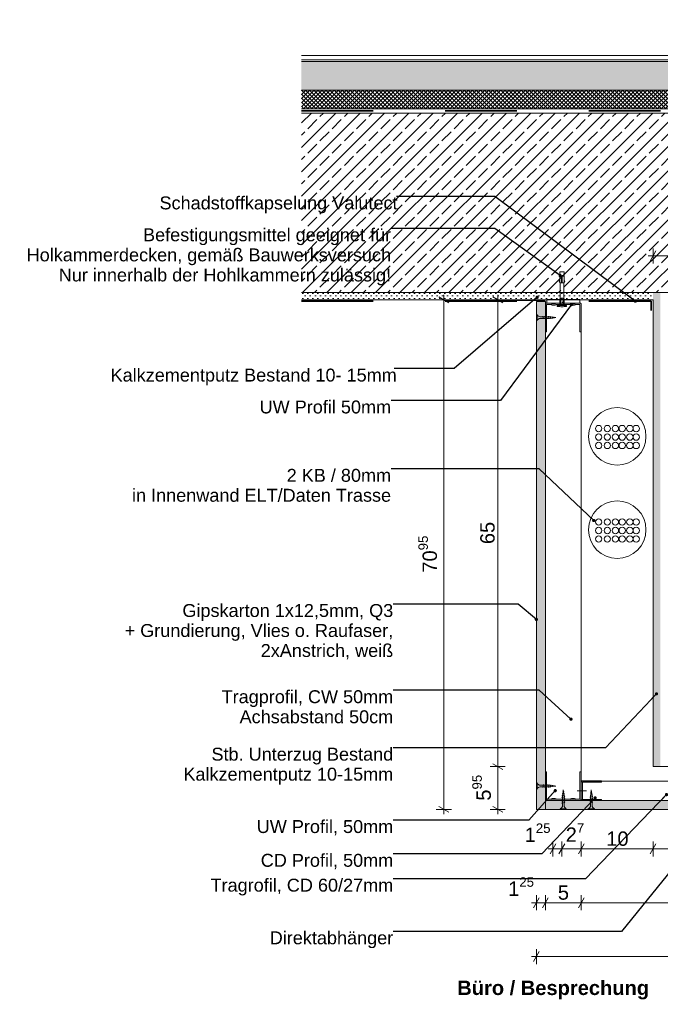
# Model space of a CAD drawing. Header units: metres. Extents: x -0.7 to 35.5, y 5.7 to 9.1.
# Tile 3 of 47: x 1.8 to 2.7, y 5.8 to 7.1. Entities that reach past the tile are written whole.
import ezdxf

# ---------------------------------------------------------------- set-up
doc = ezdxf.new("R2010")
doc.units = ezdxf.units.M
doc.header["$MEASUREMENT"] = 0
for name, pattern in [('Strichlinie eng', [0.023, 0.015, -0.008]), ('VERDECKT', [0.005625, 0.00375, -0.001875]), ('Wipeout_Contour', [1, 0, -1])]:
    doc.linetypes.add(name, pattern=pattern)
for name, color, linetype in [('152 - Bemaßung_ Beschriftung.Ausbau', 7, 'Continuous'), ('301 - Elemente.Linie', 7, 'Continuous'), ('603 - Struktur.Bodenplatte_ Decke Roh', 7, 'Continuous'), ('608 - Struktur.Träger', 7, 'Continuous'), ('650 - Abdeckung.Fußboden Aufbau', 7, 'Continuous'), ('653 - Abdeckung.TB Verkofferung', 7, 'Continuous'), ('Neubau_152 - Bemaßung_ Beschriftung.Ausbau', 7, 'Continuous'), ('Neubau_653 - Abdeckung.TB Verkofferung', 7, 'Continuous'), ('Neubau_660 - Unterkonstruktion.Trockenbau', 7, 'Continuous')]:
    doc.layers.add(name, color=color, linetype=linetype)
doc.styles.add('ERSTELLTER_STIL_1', font='txt')
doc.styles.add('ERSTELLTER_STIL_2', font='txt')
doc.dimstyles.new('ERSTELLTER_STIL__1', dxfattribs={"dimtxt": 0.02, "dimasz": 0.01064, "dimexe": 0.18, "dimexo": 0.0625, "dimgap": 0, "dimtad": 1, "dimtih": 1, "dimtoh": 1, "dimzin": 0, "dimdsep": 46, "dimtxsty": 'ERSTELLTER_STIL_1', "dimblk": 'ARROWHEAD_2', "dimblk1": 'ARROWHEAD_2', "dimblk2": 'ARROWHEAD_2', "dimcen": 0.09, "dimse1": 1, "dimse2": 1, "dimclrd": 7, "dimclre": 7, "dimclrt": 7, "dimazin": 0, "dimtfac": 1, "dimtdec": 4, "dimtmove": 0, "dimatfit": 3, "dimfxl": 1, "dimtolj": 1, "dimtzin": 0, "dimarcsym": 0})
doc.dimstyles.new('ERSTELLTER_STIL__2', dxfattribs={"dimtxt": 0.02, "dimasz": 0.01064, "dimexe": 0.18, "dimexo": 0.0625, "dimgap": 0, "dimtad": 1, "dimzin": 0, "dimdsep": 46, "dimtxsty": 'ERSTELLTER_STIL_1', "dimblk": 'ARROWHEAD_2', "dimblk1": 'ARROWHEAD_2', "dimblk2": 'ARROWHEAD_2', "dimcen": 0.09, "dimse1": 1, "dimse2": 1, "dimclrd": 7, "dimclre": 7, "dimclrt": 7, "dimazin": 0, "dimtfac": 1, "dimtdec": 4, "dimtmove": 0, "dimatfit": 3, "dimfxl": 1, "dimtolj": 1, "dimtzin": 0, "dimarcsym": 0})
doc.dimstyles.new('ERSTELLTER_STIL__3', dxfattribs={"dimtxt": 0.18, "dimasz": 0.00912, "dimexe": 0.18, "dimexo": 0.0625, "dimgap": 0, "dimtad": 0, "dimtih": 1, "dimtoh": 1, "dimdec": 4, "dimzin": 0, "dimdsep": 46, "dimcen": 0.09, "dimadec": 0, "dimazin": 0, "dimtfac": 1, "dimtdec": 4, "dimtmove": 0, "dimatfit": 3, "dimldrblk": 'ARROWHEAD_11', "dimfxl": 1, "dimtolj": 1, "dimtzin": 0, "dimarcsym": 0})
doc.dimstyles.new('ERSTELLTER_STIL__4', dxfattribs={"dimtxt": 0.02, "dimasz": 0.01064, "dimexe": 0.18, "dimexo": 0.0625, "dimgap": 0, "dimtad": 1, "dimtih": 1, "dimtoh": 1, "dimzin": 0, "dimdsep": 46, "dimtxsty": 'ERSTELLTER_STIL_1', "dimblk": 'ARROWHEAD_2', "dimblk1": 'ARROWHEAD_2', "dimblk2": 'ARROWHEAD_2', "dimcen": 0.09, "dimse1": 1, "dimse2": 1, "dimclrd": 7, "dimclre": 7, "dimclrt": 7, "dimazin": 0, "dimtfac": 1, "dimtdec": 4, "dimtmove": 2, "dimatfit": 3, "dimfxl": 1, "dimtolj": 1, "dimtzin": 0, "dimarcsym": 0})
pattern_1 = [(45, (-2.485083, 0.4), (-0.003535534, 0.003535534), [0, -0.005])]

# ---------------------------------------------------------------- blocks, each defined once
blk = doc.blocks.new('*D17', base_point=(-2.4851, 0.4))
at = {"layer": '152 - Bemaßung_ Beschriftung.Ausbau', "color": 7, "linetype": 'Continuous', "lineweight": 5}
for p, q in [((2.5356, 5.8405), (2.5424, 5.8405)), ((2.5464, 5.8475), (2.5384, 5.8335)), ((2.5424, 5.83), (2.5424, 5.851)), ((2.5424, 5.8405), (3.3249, 5.8405)), ((3.3209, 5.8335), (3.329, 5.8475)), ((3.3249, 5.83), (3.3249, 5.851)), ((3.3249, 5.8405), (3.3318, 5.8405))]:
    blk.add_line(p, q, dxfattribs=at)
at = {"layer": '152 - Bemaßung_ Beschriftung.Ausbau', "color": 7, "lineweight": 5, "insert": (2.9085, 5.8442), "char_height": 0.02, "attachment_point": 7, "style": 'ERSTELLTER_STIL_1'}
blk.add_mtext('\\A1;{\\pql;\\fArial|b0|i0|c0|p38;78\\fArial|b0|i0|c0|p38;\\A1{\\H.66x;\\S25^  ;}}', dxfattribs=at)
blk = doc.blocks.new('ARROWHEAD_2')
at = {"color": 0, "linetype": 'Continuous', "lineweight": 0}
for p, q in [((0, 0), (-1, 0)), ((-0.38, -0.66), (0.38, 0.66))]:
    blk.add_line(p, q, dxfattribs=at)
blk = doc.blocks.new('*D18', base_point=(-2.4851, 0.4))
at = {"layer": '152 - Bemaßung_ Beschriftung.Ausbau', "color": 7, "linetype": 'Continuous', "lineweight": 5}
for p, q in [((2.5464, 5.9225), (2.5384, 5.9085)), ((2.5424, 5.905), (2.5424, 5.926)), ((2.5589, 5.9225), (2.5509, 5.9085)), ((2.5549, 5.905), (2.5549, 5.926)), ((2.5356, 5.9155), (2.5424, 5.9155)), ((2.5424, 5.9155), (2.5549, 5.9155)), ((2.5549, 5.9155), (2.6049, 5.9155))]:
    blk.add_line(p, q, dxfattribs=at)
at = {"layer": '152 - Bemaßung_ Beschriftung.Ausbau', "color": 7, "lineweight": 5, "insert": (2.5031, 5.9193), "char_height": 0.02, "attachment_point": 7, "style": 'ERSTELLTER_STIL_1'}
blk.add_mtext('\\A1;{\\pql;\\fArial|b0|i0|c0|p38;1\\fArial|b0|i0|c0|p38;\\A1{\\H.66x;\\S25^  ;}}', dxfattribs=at)
blk = doc.blocks.new('*D19', base_point=(-2.4851, 0.4))
at = {"layer": '152 - Bemaßung_ Beschriftung.Ausbau', "color": 7, "linetype": 'Continuous', "lineweight": 5}
for p, q in [((2.5589, 5.9225), (2.5509, 5.9085)), ((2.6089, 5.9225), (2.6009, 5.9085)), ((2.5549, 5.9155), (2.6049, 5.9155))]:
    blk.add_line(p, q, dxfattribs=at)
at = {"layer": '152 - Bemaßung_ Beschriftung.Ausbau', "color": 7, "lineweight": 5, "insert": (2.5723, 5.9195), "char_height": 0.02, "attachment_point": 7, "style": 'ERSTELLTER_STIL_1'}
blk.add_mtext('\\A1;{\\pql;\\fArial|b0|i0|c0|p38;5}', dxfattribs=at)
blk = doc.blocks.new('*D20', base_point=(-2.4851, 0.4))
at = {"layer": '152 - Bemaßung_ Beschriftung.Ausbau', "color": 7, "linetype": 'Continuous', "lineweight": 5}
for p, q in [((2.6089, 5.9225), (2.6009, 5.9085)), ((2.6049, 5.905), (2.6049, 5.926)), ((3.3209, 5.9085), (3.329, 5.9225)), ((3.3249, 5.905), (3.3249, 5.926)), ((2.5549, 5.9155), (2.6049, 5.9155)), ((2.6049, 5.9155), (3.3249, 5.9155)), ((3.3249, 5.9155), (3.3318, 5.9155))]:
    blk.add_line(p, q, dxfattribs=at)
at = {"layer": '152 - Bemaßung_ Beschriftung.Ausbau', "color": 7, "lineweight": 5, "insert": (2.9497, 5.9195), "char_height": 0.02, "attachment_point": 7, "style": 'ERSTELLTER_STIL_1'}
blk.add_mtext('\\A1;{\\pql;\\fArial|b0|i0|c0|p38;72}', dxfattribs=at)
blk = doc.blocks.new('*D21', base_point=(-2.4851, 0.4))
at = {"layer": '152 - Bemaßung_ Beschriftung.Ausbau', "color": 7, "linetype": 'Continuous', "lineweight": 5}
for p, q in [((2.5694, 5.9975), (2.5614, 5.9835)), ((2.5654, 5.98), (2.5654, 6.001)), ((2.5819, 5.9975), (2.5739, 5.9835)), ((2.5779, 5.98), (2.5779, 6.001)), ((2.5586, 5.9905), (2.5654, 5.9905)), ((2.5654, 5.9905), (2.5779, 5.9905)), ((2.5779, 5.9905), (2.6049, 5.9905))]:
    blk.add_line(p, q, dxfattribs=at)
at = {"layer": '152 - Bemaßung_ Beschriftung.Ausbau', "color": 7, "lineweight": 5, "insert": (2.5261, 5.9943), "char_height": 0.02, "attachment_point": 7, "style": 'ERSTELLTER_STIL_1'}
blk.add_mtext('\\A1;{\\pql;\\fArial|b0|i0|c0|p38;1\\fArial|b0|i0|c0|p38;\\A1{\\H.66x;\\S25^  ;}}', dxfattribs=at)
blk = doc.blocks.new('*D22', base_point=(-2.4851, 0.4))
at = {"layer": '152 - Bemaßung_ Beschriftung.Ausbau', "color": 7, "linetype": 'Continuous', "lineweight": 5}
for p, q in [((2.5819, 5.9975), (2.5739, 5.9835)), ((2.6089, 5.9975), (2.6009, 5.9835)), ((2.6049, 5.98), (2.6049, 6.001)), ((2.5779, 5.9905), (2.6049, 5.9905)), ((2.6049, 5.9905), (2.7049, 5.9905))]:
    blk.add_line(p, q, dxfattribs=at)
at = {"layer": '152 - Bemaßung_ Beschriftung.Ausbau', "color": 7, "lineweight": 5, "insert": (2.5832, 5.9945), "char_height": 0.02, "attachment_point": 7, "style": 'ERSTELLTER_STIL_1'}
blk.add_mtext('\\A1;{\\pql;\\fArial|b0|i0|c0|p38;2\\fArial|b0|i0|c0|p38;\\A1{\\H.66x;\\S7^  ;}}', dxfattribs=at)
blk = doc.blocks.new('*D23', base_point=(-2.4851, 0.4))
at = {"layer": '152 - Bemaßung_ Beschriftung.Ausbau', "color": 7, "linetype": 'Continuous', "lineweight": 5}
for p, q in [((2.6089, 5.9975), (2.6009, 5.9835)), ((2.7089, 5.9975), (2.7009, 5.9835)), ((2.6049, 5.9905), (2.7049, 5.9905))]:
    blk.add_line(p, q, dxfattribs=at)
at = {"layer": '152 - Bemaßung_ Beschriftung.Ausbau', "color": 7, "lineweight": 5, "insert": (2.6397, 5.9945), "char_height": 0.02, "attachment_point": 7, "style": 'ERSTELLTER_STIL_1'}
blk.add_mtext('\\A1;{\\pql;\\fArial|b0|i0|c0|p38;10}', dxfattribs=at)
blk = doc.blocks.new('*D24', base_point=(-2.4851, 0.4))
at = {"layer": '152 - Bemaßung_ Beschriftung.Ausbau', "color": 7, "linetype": 'Continuous', "lineweight": 5}
for p, q in [((2.7089, 5.9975), (2.7009, 5.9835)), ((2.7049, 5.98), (2.7049, 6.001)), ((2.9289, 5.9975), (2.9209, 5.9835)), ((2.9249, 5.98), (2.9249, 6.001)), ((2.6049, 5.9905), (2.7049, 5.9905)), ((2.7049, 5.9905), (2.9249, 5.9905))]:
    blk.add_line(p, q, dxfattribs=at)
at = {"layer": '152 - Bemaßung_ Beschriftung.Ausbau', "color": 7, "lineweight": 5, "insert": (2.7997, 5.9945), "char_height": 0.02, "attachment_point": 7, "style": 'ERSTELLTER_STIL_1'}
blk.add_mtext('\\A1;{\\pql;\\fArial|b0|i0|c0|p38;22}', dxfattribs=at)
blk = doc.blocks.new('*D28', base_point=(-2.4851, 0.4))
at = {"layer": '152 - Bemaßung_ Beschriftung.Ausbau', "color": 7, "linetype": 'Continuous', "lineweight": 5}
for p, q in [((2.6981, 6.816), (2.7049, 6.816)), ((2.7089, 6.823), (2.7009, 6.809)), ((2.7049, 6.8055), (2.7049, 6.8265)), ((2.7049, 6.816), (2.9249, 6.816)), ((2.9289, 6.823), (2.9209, 6.809)), ((2.9249, 6.8055), (2.9249, 6.8265))]:
    blk.add_line(p, q, dxfattribs=at)
at = {"color": 254, "linetype": 'Wipeout_Contour', "lineweight": 0, "ltscale": 29.614032}
blk.add_wipeout([(2.796, 6.8163), (2.8338, 6.8163), (2.8338, 6.8438), (2.796, 6.8438)], dxfattribs=at).dxf.layer = '152 - Bemaßung_ Beschriftung.Ausbau'
at = {"layer": '152 - Bemaßung_ Beschriftung.Ausbau', "color": 7, "lineweight": 5, "insert": (2.7997, 6.82), "char_height": 0.02, "attachment_point": 7, "style": 'ERSTELLTER_STIL_1'}
blk.add_mtext('\\A1;{\\pql;\\fArial|b0|i0|c0|p38;22}', dxfattribs=at)
blk = doc.blocks.new('*D31', base_point=(-2.4851, 0.4))
at = {"layer": '152 - Bemaßung_ Beschriftung.Ausbau', "color": 7, "linetype": 'Continuous', "lineweight": 5}
for p, q in [((2.4991, 6.105), (2.4781, 6.105)), ((2.4816, 6.109), (2.4956, 6.101)), ((2.4886, 6.0455), (2.4886, 6.105)), ((2.4816, 6.0495), (2.4956, 6.0415)), ((2.4991, 6.0455), (2.4781, 6.0455)), ((2.4886, 6.0387), (2.4886, 6.0455))]:
    blk.add_line(p, q, dxfattribs=at)
at = {"layer": '152 - Bemaßung_ Beschriftung.Ausbau', "color": 7, "lineweight": 5, "insert": (2.4849, 6.0576), "char_height": 0.02, "attachment_point": 7, "rotation": 90, "style": 'ERSTELLTER_STIL_1'}
blk.add_mtext('\\A1;{\\pql;\\fArial|b0|i0|c0|p38;5\\fArial|b0|i0|c0|p38;\\A1{\\H.66x;\\S95^  ;}}', dxfattribs=at)
blk = doc.blocks.new('*D32', base_point=(-2.4851, 0.4))
at = {"layer": '152 - Bemaßung_ Beschriftung.Ausbau', "color": 7, "linetype": 'Continuous', "lineweight": 5}
for p, q in [((2.4956, 6.751), (2.4816, 6.759)), ((2.4886, 6.755), (2.4886, 6.7618)), ((2.4991, 6.755), (2.4781, 6.755)), ((2.4886, 6.105), (2.4886, 6.755)), ((2.4991, 6.105), (2.4781, 6.105)), ((2.4816, 6.109), (2.4956, 6.101))]:
    blk.add_line(p, q, dxfattribs=at)
at = {"layer": '152 - Bemaßung_ Beschriftung.Ausbau', "color": 7, "lineweight": 5, "insert": (2.4846, 6.4148), "char_height": 0.02, "attachment_point": 7, "rotation": 90, "style": 'ERSTELLTER_STIL_1'}
blk.add_mtext('\\A1;{\\pql;\\fArial|b0|i0|c0|p38;65}', dxfattribs=at)
blk = doc.blocks.new('*D33', base_point=(-2.4851, 0.4))
at = {"layer": '152 - Bemaßung_ Beschriftung.Ausbau', "color": 7, "linetype": 'Continuous', "lineweight": 5}
for p, q in [((2.4206, 6.751), (2.4066, 6.759)), ((2.4136, 6.755), (2.4136, 6.7618)), ((2.4241, 6.755), (2.4031, 6.755)), ((2.4136, 6.0455), (2.4136, 6.755)), ((2.4066, 6.0495), (2.4206, 6.0415)), ((2.4241, 6.0455), (2.4031, 6.0455)), ((2.4136, 6.0387), (2.4136, 6.0455))]:
    blk.add_line(p, q, dxfattribs=at)
at = {"layer": '152 - Bemaßung_ Beschriftung.Ausbau', "color": 7, "lineweight": 5, "insert": (2.4099, 6.3751), "char_height": 0.02, "attachment_point": 7, "rotation": 90, "style": 'ERSTELLTER_STIL_1'}
blk.add_mtext('\\A1;{\\pql;\\fArial|b0|i0|c0|p38;70\\fArial|b0|i0|c0|p38;\\A1{\\H.66x;\\S95^  ;}}', dxfattribs=at)
blk = doc.blocks.new('ARROWHEAD_11')
at = {"color": 0, "linetype": 'Continuous', "lineweight": 0}
blk.add_line((0, 0), (-1, 0), dxfattribs=at)
at = {"color": 0, "linetype": 'Continuous', "lineweight": 0, "const_width": 0.25, "flags": 128}
blk.add_lwpolyline([(-0.125, 0, 1), (0.125, 0, 1)], format="xyb", close=True, dxfattribs=at)

msp = doc.modelspace()

# ---------------------------------------------------------------- hatches: boundary and pattern name
at = {"layer": '603 - Struktur.Bodenplatte_ Decke Roh', "linetype": 'Continuous', "lineweight": 5}
h = msp.add_hatch(dxfattribs=at)
h.set_pattern_fill('Beton__Stahlbeton_0008', style=0, pattern_type=2)
h.set_pattern_definition([(45, (-2.485083, 0.4), (-0.01697056, 0.01697056), []), (45, (-2.493568, 0.408485), (-0.01697056, 0.01697056), [0.018, -0.006])])
h.paths.add_polyline_path([(2.7049, 6.765), (2.9249, 6.765), (3.3049, 6.765), (3.5249, 6.765), (3.8749, 6.765), (3.8749, 7.015), (2.2154, 7.015), (2.2154, 6.765)])
h = msp.add_hatch(dxfattribs=at)
h.set_pattern_fill('Gips_0008', style=0, pattern_type=2)
h.set_pattern_definition(pattern_1)
h.paths.add_polyline_path([(2.2154, 6.755), (2.7049, 6.755), (2.7049, 6.765), (2.2154, 6.765)])
at = {"layer": '608 - Struktur.Träger', "linetype": 'Continuous', "lineweight": 5}
h = msp.add_hatch(dxfattribs=at)
h.set_pattern_fill('Gips_0008', style=0, pattern_type=2)
h.set_pattern_definition(pattern_1)
h.paths.add_polyline_path([(2.7049, 6.765), (2.7049, 6.105), (2.7149, 6.105), (2.7149, 6.115), (2.7149, 6.765)])
at = {"layer": '650 - Abdeckung.Fußboden Aufbau', "linetype": 'Continuous', "lineweight": 5}
h = msp.add_hatch(dxfattribs=at)
h.set_pattern_fill('Beton__unbewehrt_0008', color=1, style=0, pattern_type=2)
h.set_pattern_definition([(45, (-2.485083, 0.4), (-0.007071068, 0.007071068), [0.0075, -0.0025]), (45, (-2.485083, 0.407071), (-0.007071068, 0.007071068), [0.0075, -0.0025])])
h.paths.add_polyline_path([(3.3099, 7.087), (3.3099, 7.047), (2.2154, 7.047), (2.2154, 7.087)])
h = msp.add_hatch(dxfattribs=at)
h.set_pattern_fill('Dämmung__hart_2_0008', color=1, style=0, pattern_type=2)
h.set_pattern_definition([(45, (-2.485083, 0.4), (-0.0028284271, 0.0028284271), []), (135, (-2.485083, 0.4), (0.0028284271, 0.0028284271), [])])
h.paths.add_polyline_path([(3.3099, 7.047), (3.3099, 7.021), (2.2154, 7.021), (2.2154, 7.047)])
at = {"layer": 'Neubau_653 - Abdeckung.TB Verkofferung', "linetype": 'Continuous', "lineweight": 5}
h = msp.add_hatch(dxfattribs=at)
h.set_pattern_fill('Gips_0008', style=0, pattern_type=2)
h.set_pattern_definition(pattern_1)
h.paths.add_polyline_path([(2.5424, 6.7526), (2.5424, 6.0455), (2.5549, 6.0455), (2.5549, 6.7526)])
h = msp.add_hatch(dxfattribs=at)
h.set_pattern_fill('Gips_0008', style=0, pattern_type=2)
h.set_pattern_definition(pattern_1)
h.paths.add_polyline_path([(2.5549, 6.0455), (3.3199, 6.0455), (3.3199, 6.058), (2.6049, 6.058), (2.5549, 6.058)])

# ---------------------------------------------------------------- linework, layer by layer
at = {"layer": '301 - Elemente.Linie', "color": 1, "linetype": 'Continuous', "lineweight": 5}
for p, q in [((2.575, 6.7878), (2.5775, 6.7878)), ((2.5785, 6.7878), (2.581, 6.7878)), ((2.5775, 6.7788), (2.5785, 6.7788)), ((2.5757, 6.752), (2.5757, 6.751)), ((2.5765, 6.7473), (2.5765, 6.7548)), ((2.5787, 6.752), (2.5787, 6.751)), ((2.5795, 6.7548), (2.5795, 6.7473))]:
    msp.add_line(p, q, dxfattribs=at)
at = {"layer": '301 - Elemente.Linie', "color": 1, "linetype": 'VERDECKT', "lineweight": 5}
for p, q in [((2.5779, 6.0623), (2.5782, 6.0625)), ((2.5779, 6.0623), (2.5782, 6.062)), ((2.5779, 6.0597), (2.5782, 6.0599)), ((2.5779, 6.0597), (2.5782, 6.0594)), ((2.5781, 6.0649), (2.5784, 6.065)), ((2.5781, 6.0649), (2.5784, 6.0645)), ((2.5782, 6.062), (2.5816, 6.0631)), ((2.5782, 6.0594), (2.5816, 6.0605)), ((2.5784, 6.0645), (2.5812, 6.0655)), ((2.5786, 6.0674), (2.5789, 6.0676)), ((2.5786, 6.0674), (2.5789, 6.0671)), ((2.5788, 6.0637), (2.5789, 6.0647)), ((2.5788, 6.0627), (2.5788, 6.0637)), ((2.5788, 6.0601), (2.5788, 6.0622)), ((2.5788, 6.0575), (2.5788, 6.0596)), ((2.5789, 6.0671), (2.5809, 6.0677)), ((2.579, 6.0652), (2.5792, 6.0672)), ((2.5791, 6.0699), (2.5794, 6.0701)), ((2.5791, 6.0699), (2.5794, 6.0696)), ((2.5793, 6.0677), (2.5795, 6.0696)), ((2.5794, 6.0696), (2.5805, 6.07)), ((2.5796, 6.0701), (2.5799, 6.0727)), ((2.5802, 6.0703), (2.5799, 6.0727)), ((2.5805, 6.0681), (2.5803, 6.0699)), ((2.5808, 6.0701), (2.5805, 6.0705)), ((2.5808, 6.0701), (2.5805, 6.07)), ((2.5808, 6.0658), (2.5805, 6.0676)), ((2.581, 6.0637), (2.5808, 6.0654)), ((2.5812, 6.0679), (2.5809, 6.0682)), ((2.5812, 6.0679), (2.5809, 6.0677)), ((2.581, 6.0637), (2.581, 6.0634)), ((2.581, 6.0629), (2.581, 6.0608)), ((2.581, 6.0603), (2.581, 6.0582)), ((2.5815, 6.0657), (2.5812, 6.066)), ((2.5815, 6.0657), (2.5812, 6.0655)), ((2.5819, 6.0633), (2.5816, 6.0636)), ((2.5819, 6.0633), (2.5816, 6.0631)), ((2.5819, 6.0607), (2.5816, 6.061)), ((2.5819, 6.0607), (2.5816, 6.0605)), ((2.5756, 6.0455), (2.5756, 6.0465)), ((2.5841, 6.0465), (2.5756, 6.0465)), ((2.5779, 6.0571), (2.5782, 6.0573)), ((2.5779, 6.0571), (2.5782, 6.0568)), ((2.5779, 6.0545), (2.5782, 6.0547)), ((2.5779, 6.0545), (2.5782, 6.0542)), ((2.5782, 6.0568), (2.5816, 6.0579)), ((2.5782, 6.0542), (2.5816, 6.0553)), ((2.5788, 6.0549), (2.5788, 6.057)), ((2.5788, 6.051), (2.5788, 6.0544)), ((2.581, 6.0577), (2.581, 6.0556)), ((2.581, 6.0551), (2.581, 6.051)), ((2.5819, 6.0581), (2.5816, 6.0584)), ((2.5819, 6.0581), (2.5816, 6.0579)), ((2.5819, 6.0555), (2.5816, 6.0558)), ((2.5819, 6.0555), (2.5816, 6.0553)), ((2.5841, 6.0455), (2.5841, 6.0465)), ((2.5841, 6.0455), (2.5756, 6.0455))]:
    msp.add_line(p, q, dxfattribs=at)
at = {"layer": '301 - Elemente.Linie', "color": 92, "linetype": 'Strichlinie eng', "lineweight": 35, "true_color": 0x00be00, "flags": 128}
for points in [[(2.2154, 7.018), (3.3199, 7.018), (3.3199, 7.145)], [(2.2154, 6.7531), (2.7022, 6.7531), (2.7022, 6.7031)]]:
    msp.add_lwpolyline(points, dxfattribs=at)
at = {"layer": '301 - Elemente.Linie', "color": 1, "linetype": 'Continuous', "lineweight": 5}
for points in [[(2.5755, 6.7888), (2.575, 6.7938), (2.581, 6.7938), (2.5805, 6.7888)], [(2.575, 6.7798), (2.574, 6.78), (2.575, 6.7828)], [(2.581, 6.7798), (2.582, 6.78), (2.581, 6.7828)]]:
    msp.add_lwpolyline(points, dxfattribs=at)
for points in [[(2.575, 6.7888), (2.5775, 6.7888), (2.5775, 6.7788), (2.575, 6.7788)], [(2.5785, 6.7788), (2.581, 6.7788), (2.581, 6.7888), (2.5785, 6.7888)]]:
    msp.add_lwpolyline(points, close=True, dxfattribs=at)
at = {"layer": '301 - Elemente.Linie', "color": 1, "linetype": 'Continuous', "lineweight": 5, "flags": 128}
for points in [[(2.575, 6.7473), (2.575, 6.7548), (2.5755, 6.758), (2.5755, 6.7788)], [(2.581, 6.7473), (2.581, 6.7548), (2.5805, 6.758), (2.5805, 6.7788)]]:
    msp.add_lwpolyline(points, dxfattribs=at)
at = {"layer": '301 - Elemente.Linie', "color": 1, "linetype": 'Continuous', "lineweight": 5}
msp.add_lwpolyline([(2.572, 6.7457), (2.575, 6.7455, 0.038322), (2.5811, 6.7455), (2.5841, 6.7457, 0.39195), (2.5845, 6.7462), (2.5845, 6.7468, 0.414214), (2.584, 6.7473), (2.572, 6.7473, 0.414214), (2.5715, 6.7468), (2.5715, 6.7462, 0.39195)], format="xyb", close=True, dxfattribs=at)
at = {"layer": '301 - Elemente.Linie', "color": 1, "linetype": 'Continuous', "lineweight": 5, "flags": 128}
msp.add_lwpolyline([(2.5755, 6.758), (2.5765, 6.7548), (2.5778, 6.7578, -0.659396), (2.5783, 6.7578), (2.5795, 6.7548), (2.5805, 6.758)], format="xyb", dxfattribs=at)
at = {"layer": '301 - Elemente.Linie', "color": 1, "linetype": 'VERDECKT', "lineweight": 5}
for centre, start, end in [((2.5739, 6.0511), 291.3837, 359.0609), ((2.5859, 6.0511), 180.9392, 248.6164)]:
    msp.add_arc(centre, 0.00492, start, end, dxfattribs=at)
at = {"layer": '603 - Struktur.Bodenplatte_ Decke Roh', "color": 1, "linetype": 'Continuous', "lineweight": 13}
for p, q in [((3.3199, 7.021), (2.2154, 7.021)), ((3.3199, 7.015), (2.2154, 7.015))]:
    msp.add_line(p, q, dxfattribs=at)
at = {"layer": '603 - Struktur.Bodenplatte_ Decke Roh', "color": 7, "linetype": 'Continuous', "lineweight": 13}
msp.add_line((3.3199, 7.015), (2.2154, 7.015), dxfattribs=at)
at = {"layer": '603 - Struktur.Bodenplatte_ Decke Roh', "color": 7, "linetype": 'Continuous', "lineweight": 5}
msp.add_line((2.5654, 6.755), (2.2154, 6.755), dxfattribs=at)
at = {"layer": '603 - Struktur.Bodenplatte_ Decke Roh', "color": 7, "linetype": 'Continuous', "lineweight": 13, "flags": 128}
msp.add_lwpolyline([(3.8749, 6.765), (3.5249, 6.765), (3.5149, 6.765), (3.3149, 6.765), (3.3049, 6.765), (2.9249, 6.765), (2.9149, 6.765), (2.7149, 6.765), (2.7049, 6.765), (2.2154, 6.765)], dxfattribs=at)
at = {"layer": '603 - Struktur.Bodenplatte_ Decke Roh', "color": 7, "linetype": 'Continuous', "lineweight": 5, "flags": 128}
msp.add_lwpolyline([(2.7049, 6.755), (2.6049, 6.755), (2.5779, 6.755), (2.5654, 6.755)], dxfattribs=at)
at = {"layer": '608 - Struktur.Träger', "color": 7, "linetype": 'Continuous', "lineweight": 5}
for p in [(2.7049, 6.755), (2.9249, 6.105)]:
    msp.add_line(p, (2.7049, 6.105), dxfattribs=at)
at = {"layer": '650 - Abdeckung.Fußboden Aufbau', "color": 1, "linetype": 'Continuous', "lineweight": 13}
for p, q in [((2.2154, 7.095), (3.3099, 7.095)), ((2.2154, 7.089), (3.3099, 7.089)), ((2.2154, 7.087), (3.3099, 7.087)), ((2.2154, 7.047), (3.3099, 7.047))]:
    msp.add_line(p, q, dxfattribs=at)
at = {"layer": '653 - Abdeckung.TB Verkofferung', "color": 1, "linetype": 'Continuous', "lineweight": 13}
msp.add_line((2.5147, 6.7541), (2.5547, 6.7541), dxfattribs=at)
at = {"layer": '653 - Abdeckung.TB Verkofferung', "color": 1, "linetype": 'Continuous', "lineweight": 9, "flags": 128}
msp.add_lwpolyline([(3.3199, 6.085), (2.6049, 6.085), (2.6049, 6.058), (3.3199, 6.058)], close=True, dxfattribs=at)
msp.add_lwpolyline([(2.599, 6.0715), (2.6124, 6.0715)], dxfattribs=at)
at = {"layer": '653 - Abdeckung.TB Verkofferung', "color": 92, "linetype": 'Continuous', "lineweight": 13, "true_color": 0x00be00}
for centre in [(2.6291, 6.5757), (2.6291, 6.5639), (2.6412, 6.5757), (2.6412, 6.5639), (2.6524, 6.5757), (2.6524, 6.5639), (2.6619, 6.5757), (2.6619, 6.5639), (2.6725, 6.5757), (2.6725, 6.5639), (2.6814, 6.5757), (2.6814, 6.5639), (2.6291, 6.5522), (2.6412, 6.5522), (2.6524, 6.5522), (2.6619, 6.5522), (2.6725, 6.5522), (2.6814, 6.5522), (2.6291, 6.4456), (2.6412, 6.4456), (2.6524, 6.4456), (2.6619, 6.4456), (2.6725, 6.4456), (2.6814, 6.4456), (2.6291, 6.4338), (2.6412, 6.4338), (2.6524, 6.4338), (2.6619, 6.4338), (2.6725, 6.4338), (2.6814, 6.4338), (2.6291, 6.422), (2.6412, 6.422), (2.6524, 6.422), (2.6619, 6.422), (2.6725, 6.422), (2.6814, 6.422)]:
    msp.add_circle(centre, 0.00445, dxfattribs=at)
at = {"layer": 'Neubau_152 - Bemaßung_ Beschriftung.Ausbau', "color": 1, "linetype": 'Continuous', "lineweight": 9}
for centre in [(2.6549, 6.5649), (2.6549, 6.4349)]:
    msp.add_circle(centre, 0.04, dxfattribs=at)
at = {"layer": 'Neubau_653 - Abdeckung.TB Verkofferung', "color": 1, "linetype": 'Continuous', "lineweight": 13, "flags": 128}
for points in [[(2.5424, 6.7526), (2.5424, 6.0455), (2.5549, 6.0455), (2.5549, 6.7526)], [(2.5549, 6.0455), (3.3199, 6.0455), (3.3199, 6.058), (2.6049, 6.058), (2.5549, 6.058)]]:
    msp.add_lwpolyline(points, close=True, dxfattribs=at)
at = {"layer": 'Neubau_653 - Abdeckung.TB Verkofferung', "color": 1, "linetype": 'Continuous', "lineweight": 5, "flags": 128}
msp.add_lwpolyline([(2.6049, 6.75), (2.6049, 6.085)], dxfattribs=at)
at = {"layer": 'Neubau_660 - Unterkonstruktion.Trockenbau', "color": 1, "linetype": 'Continuous', "lineweight": 5}
for p, q in [((2.5434, 6.726), (2.5434, 6.7345)), ((2.5524, 6.7283), (2.5514, 6.7323)), ((2.555, 6.7283), (2.554, 6.7323)), ((2.5576, 6.7283), (2.5566, 6.7323)), ((2.5602, 6.7283), (2.5592, 6.7323)), ((2.5626, 6.7286), (2.5618, 6.732)), ((2.5648, 6.729), (2.5643, 6.7316)), ((2.567, 6.7293), (2.5668, 6.7311)), ((2.5434, 6.0823), (2.5434, 6.0738)), ((2.5524, 6.08), (2.5514, 6.076)), ((2.555, 6.08), (2.554, 6.076)), ((2.5576, 6.08), (2.5566, 6.076)), ((2.5602, 6.08), (2.5592, 6.076)), ((2.5626, 6.0796), (2.5618, 6.0762)), ((2.5648, 6.0793), (2.5643, 6.0767)), ((2.567, 6.0789), (2.5668, 6.0772)), ((2.6209, 6.0633), (2.6169, 6.0623)), ((2.6209, 6.0607), (2.6169, 6.0597)), ((2.6205, 6.0657), (2.6171, 6.0649)), ((2.6202, 6.0679), (2.6176, 6.0674)), ((2.6198, 6.0701), (2.6181, 6.0699)), ((2.6231, 6.0465), (2.6146, 6.0465)), ((2.6209, 6.0581), (2.6169, 6.0571)), ((2.6209, 6.0555), (2.6169, 6.0545))]:
    msp.add_line(p, q, dxfattribs=at)
at = {"layer": 'Neubau_660 - Unterkonstruktion.Trockenbau', "color": 1, "linetype": 'Continuous', "lineweight": 5, "flags": 128}
for points in [[(2.5549, 6.7103), (2.5549, 6.7483, -0.414214), (2.5569, 6.7503), (2.5624, 6.7503, -0.156603), (2.5645, 6.7496, 0.156603), (2.5655, 6.7493), (2.5673, 6.7493, 0.156603), (2.5683, 6.7496, -0.156603), (2.5704, 6.7503), (2.5894, 6.7503, -0.156603), (2.5915, 6.7496, 0.156603), (2.5925, 6.7493), (2.5943, 6.7493, 0.156603), (2.5953, 6.7496, -0.156603), (2.5974, 6.7503), (2.6029, 6.7503, -0.414214), (2.6049, 6.7483), (2.6049, 6.7103), (2.6031, 6.7103), (2.6031, 6.7483, 0.414214), (2.6029, 6.7485), (2.5974, 6.7485, 0.156603), (2.5964, 6.7482, -0.156603), (2.5943, 6.7475), (2.5925, 6.7475, -0.156603), (2.5904, 6.7482, 0.156603), (2.5894, 6.7485), (2.5704, 6.7485, 0.156603), (2.5694, 6.7482, -0.156603), (2.5673, 6.7475), (2.5655, 6.7475, -0.156603), (2.5634, 6.7482, 0.156603), (2.5624, 6.7485), (2.5569, 6.7485, 0.414214), (2.5566, 6.7483), (2.5566, 6.7103)], [(2.5605, 6.7314), (2.5479, 6.7314, -0.304192), (2.5434, 6.7345), (2.5424, 6.7345), (2.5424, 6.726), (2.5434, 6.726, -0.304191), (2.5479, 6.7291), (2.5605, 6.7291), (2.5696, 6.7303)], [(2.5549, 6.098), (2.5549, 6.06, 0.414214), (2.5569, 6.058), (2.5624, 6.058, 0.156603), (2.5645, 6.0587, -0.156603), (2.5655, 6.059), (2.5673, 6.059, -0.156603), (2.5683, 6.0587, 0.156603), (2.5704, 6.058), (2.5894, 6.058, 0.156603), (2.5915, 6.0587, -0.156603), (2.5925, 6.059), (2.5943, 6.059, -0.156603), (2.5953, 6.0587, 0.156603), (2.5974, 6.058), (2.6029, 6.058, 0.414214), (2.6049, 6.06), (2.6049, 6.098), (2.6031, 6.098), (2.6031, 6.06, -0.414214), (2.6029, 6.0598), (2.5974, 6.0598, -0.156603), (2.5964, 6.0601, 0.156603), (2.5943, 6.0608), (2.5925, 6.0608, 0.156603), (2.5904, 6.0601, -0.156603), (2.5894, 6.0598), (2.5704, 6.0598, -0.156603), (2.5694, 6.0601, 0.156603), (2.5673, 6.0608), (2.5655, 6.0608, 0.156603), (2.5634, 6.0601, -0.156603), (2.5624, 6.0598), (2.5569, 6.0598, -0.414214), (2.5566, 6.06), (2.5566, 6.098)], [(2.5605, 6.0769), (2.5479, 6.0769, 0.304192), (2.5434, 6.0738), (2.5424, 6.0738), (2.5424, 6.0823), (2.5434, 6.0823, 0.304191), (2.5479, 6.0791), (2.5605, 6.0791), (2.5696, 6.078)], [(2.6329, 6.0578), (2.6069, 6.0578, -0.414214), (2.6049, 6.0598), (2.6049, 6.0833, -0.414214), (2.6069, 6.0853), (2.6329, 6.0853), (2.6329, 6.0835), (2.6069, 6.0835, 0.414214), (2.6066, 6.0833), (2.6066, 6.0598, 0.414214), (2.6069, 6.0595), (2.6329, 6.0595)], [(2.6178, 6.0636), (2.6178, 6.051, -0.304192), (2.6146, 6.0465), (2.6146, 6.0455), (2.6231, 6.0455), (2.6231, 6.0465, -0.304191), (2.62, 6.051), (2.62, 6.0636), (2.6189, 6.0727)]]:
    msp.add_lwpolyline(points, format="xyb", close=True, dxfattribs=at)
msp.add_lwpolyline([(2.6029, 6.7503), (2.6029, 6.7553), (2.5569, 6.7553), (2.5569, 6.7503)], close=True, dxfattribs=at)

# ---------------------------------------------------------------- texts
at = {"layer": '152 - Bemaßung_ Beschriftung.Ausbau', "color": 7, "linetype": 'Continuous', "lineweight": 9}
for s, insert, char_height, attachment_point, style in [('\\A1;{\\pql;\\fArial|b0|i0|c0|p38;Schadstoffkapselung\\fArial|b0|i0|c0|p38; \\fArial|b0|i0|c0|p38;Valutect}', (2.0179, 6.8989), 0.018, 1, 'ERSTELLTER_STIL_1'), ('\\A1;{\\pql;\\fArial|b0|i0|c0|p38;Kalkzementputz Bestand\\fArial|b0|i0|c0|p38; 10- 15mm}', (1.9498, 6.6592), 0.018, 1, 'ERSTELLTER_STIL_1'), ('\\A1;{\\pqr;\\fArial|b0|i0|c0|p38;UW\\fArial|b0|i0|c0|p38; Profil \\fArial|b0|i0|c0|p38;50\\fArial|b0|i0|c0|p38;mm}', (2.3402, 6.6148), 0.018, 3, 'ERSTELLTER_STIL_1'), ('\\A1;{\\pqr;\\fArial|b0|i0|c0|p38;UW Profil, 50mm}', (2.3432, 6.0306), 0.018, 3, 'ERSTELLTER_STIL_1'), ('\\A1;{\\pqr;\\fArial|b0|i0|c0|p38;CD\\fArial|b0|i0|c0|p38; Profil, 50mm}', (2.3432, 5.9836), 0.018, 3, 'ERSTELLTER_STIL_1'), ('\\A1;{\\pqr;\\fArial|b0|i0|c0|p38;Trag\\fArial|b0|i0|c0|p38;rofil, \\fArial|b0|i0|c0|p38;CD 60/27\\fArial|b0|i0|c0|p38;mm}', (2.3432, 5.949), 0.018, 3, 'ERSTELLTER_STIL_1'), ('\\A1;{\\pqr;\\fArial|b0|i0|c0|p38;Direktabhänger}', (2.3432, 5.8757), 0.018, 3, 'ERSTELLTER_STIL_1'), ('\\A1;{\\pql;\\fArial|b1|i0|c0|p38;Büro / Besprechung}', (2.4323, 5.7809), 0.02, 7, 'ERSTELLTER_STIL_2')]:
    msp.add_mtext(s, dxfattribs=dict(at, insert=insert, char_height=char_height, attachment_point=attachment_point, style=style))
at = {"layer": '152 - Bemaßung_ Beschriftung.Ausbau', "color": 7, "linetype": 'Continuous', "lineweight": 9, "char_height": 0.018, "attachment_point": 3, "style": 'ERSTELLTER_STIL_1'}
for s, insert, line_spacing_factor in [('\\A1;{\\pqr;\\fArial|b0|i0|c0|p38;Befestigungsmittel geeignet für\\P\\pqr;\\fArial|b0|i0|c0|p38;Holkammerdecken, gemäß Bauwerksversuch\\P\\pqr;\\fArial|b0|i0|c0|p38;Nur innerhalb der Hohlkammern zulässig!}', (2.3402, 6.8545), 0.931953), ('\\A1;{\\pqr;\\fArial|b0|i0|c0|p38;2 KB / 80mm \\P\\pqr;\\fArial|b0|i0|c0|p38;in Innenwand ELT\\fArial|b0|i0|c0|p38;/Daten Trasse}', (2.3402, 6.5196), 0.9248), ('\\A1;{\\pqr;\\fArial|b0|i0|c0|p38;Gipskarton 1x12,5mm, Q3\\P\\pqr;\\fArial|b0|i0|c0|p38;+ Grundierung, Vlies o. Raufaser, \\P\\pqr;\\fArial|b0|i0|c0|p38;2xAnstrich, weiß}', (2.3432, 6.3314), 0.927842), ('\\A1;{\\pqr;\\fArial|b0|i0|c0|p38;Tragprofil, \\fArial|b0|i0|c0|p38;CW\\fArial|b0|i0|c0|p38; \\fArial|b0|i0|c0|p38;50\\fArial|b0|i0|c0|p38;mm\\P\\pqr;\\fArial|b0|i0|c0|p38;Achsabstand \\fArial|b0|i0|c0|p38;50\\fArial|b0|i0|c0|p38;cm}', (2.3432, 6.2114), 0.930826), ('\\A1;{\\pqr;\\fArial|b0|i0|c0|p38;Stb. Unterzug Bestand\\P\\pql;\\fArial|b0|i0|c0|p38;Kalkzementputz 10-15mm}', (2.3432, 6.1314), 0.9285)]:
    msp.add_mtext(s, dxfattribs=dict(at, insert=insert, line_spacing_factor=line_spacing_factor))

# ---------------------------------------------------------------- dimensions: what is measured, and where the dimension line sits
at = {"layer": '152 - Bemaßung_ Beschriftung.Ausbau', "color": 7, "linetype": 'Continuous', "lineweight": 5}
dim = msp.add_linear_dim(base=(2.4886, 6.105), p1=(2.5549, 6.0455), p2=(2.7049, 6.105), angle=90, dimstyle='ERSTELLTER_STIL__2', dxfattribs=at)
dim.commit()
dim.dimension.update_dxf_attribs({"geometry": '*D31', "text_midpoint": (2.4746, 6.0999), "dimtype": 160, "text_rotation": 90})
for base, p1, p2, dimstyle, picture, middle in [((2.6049, 5.9155), (2.5549, 6.0455), (2.6049, 6.1098), 'ERSTELLTER_STIL__1', '*D19', (2.5799, 5.9295)), ((3.3249, 5.9155), (2.6049, 6.1098), (3.3249, 6.03), 'ERSTELLTER_STIL__1', '*D20', (2.965, 5.9295)), ((2.6049, 5.9905), (2.5779, 6.0655), (2.6049, 6.105), 'ERSTELLTER_STIL__4', '*D22', (2.6178, 6.0045)), ((2.7049, 5.9905), (2.6049, 6.105), (2.7049, 6.105), 'ERSTELLTER_STIL__1', '*D23', (2.655, 6.0045)), ((2.9249, 5.9905), (2.7049, 6.105), (2.9249, 6.105), 'ERSTELLTER_STIL__1', '*D24', (2.815, 6.0045)), ((2.5779, 5.9905), (2.5654, 6.0655), (2.5779, 6.0655), 'ERSTELLTER_STIL__1', '*D21', (2.5684, 6.0045)), ((2.5549, 5.9155), (2.5424, 6.0564), (2.5549, 6.0455), 'ERSTELLTER_STIL__1', '*D18', (2.5454, 5.9295)), ((3.3249, 5.8405), (2.5424, 6.0585), (3.3249, 6.03), 'ERSTELLTER_STIL__1', '*D17', (2.9583, 5.8545))]:
    dim = msp.add_linear_dim(base=base, p1=p1, p2=p2, dimstyle=dimstyle, dxfattribs=at)
    dim.commit()
    dim.dimension.update_dxf_attribs({"geometry": picture, "text_midpoint": middle, "dimtype": 160})

# ---------------------------------------------------------------- leaders
at = {"layer": '152 - Bemaßung_ Beschriftung.Ausbau', "color": 7, "linetype": 'Continuous', "lineweight": 9, "annotation_type": 0, "has_hookline": 1, "hookline_direction": 1}
for points, text_width in [([(2.68, 6.7531), (2.4847, 6.8989), (2.3476, 6.8989)], 0.3297), ([(2.5755, 6.7888), (2.4847, 6.8545), (2.3402, 6.8545)], 0.5031), ([(2.5435, 6.7585), (2.428, 6.6592), (2.3444, 6.6592)], 0.3945), ([(2.5914, 6.7483), (2.4924, 6.6148), (2.3402, 6.6148)], 0.1793), ([(2.6223, 6.4477), (2.5462, 6.5196), (2.3402, 6.5196)], 0.3576), ([(2.5424, 6.31), (2.5169, 6.3314), (2.3432, 6.3314)], 0.3699), ([(2.5906, 6.1711), (2.5462, 6.2114), (2.3432, 6.2114)], 0.2365), ([(2.7096, 6.2064), (2.6387, 6.1314), (2.3432, 6.1314)], 0.2884), ([(2.5687, 6.0716), (2.5318, 6.0306), (2.3432, 6.0306)], 0.1863), ([(2.7236, 6.0661), (2.6107, 5.949), (2.3432, 5.949)], 0.2519), ([(2.6242, 6.0616), (2.5502, 5.9836), (2.3432, 5.9836)], 0.1814), ([(2.8179, 6.0693), (2.661, 5.8757), (2.3432, 5.8757)], 0.1702)]:
    msp.add_leader(points, dimstyle='ERSTELLTER_STIL__3', dxfattribs=dict(at, text_width=text_width))

# ---------------------------------------------------------------- next in the draw order: dimensions: what is measured, and where the dimension line sits
at = {"layer": '152 - Bemaßung_ Beschriftung.Ausbau', "color": 7, "linetype": 'Continuous', "lineweight": 5}
dim = msp.add_linear_dim(base=(2.9249, 6.816), p1=(2.7049, 6.755), p2=(2.9249, 6.755), dimstyle='ERSTELLTER_STIL__1', dxfattribs=at)
dim.commit()
dim.dimension.update_dxf_attribs({"geometry": '*D28', "text_midpoint": (2.815, 6.83), "dimtype": 160})

# ---------------------------------------------------------------- next in the draw order: dimensions: what is measured, and where the dimension line sits
for base, p1, picture, middle in [((2.4136, 6.755), (2.5549, 6.0455), '*D33', (2.3996, 6.4249)), ((2.4886, 6.755), (2.7049, 6.105), '*D32', (2.4746, 6.4301))]:
    dim = msp.add_linear_dim(base=base, p1=p1, p2=(2.7049, 6.755), angle=90, dimstyle='ERSTELLTER_STIL__2', dxfattribs=at)
    dim.commit()
    dim.dimension.update_dxf_attribs({"geometry": picture, "text_midpoint": middle, "dimtype": 160, "text_rotation": 90})

doc.saveas('drawing.dxf')
